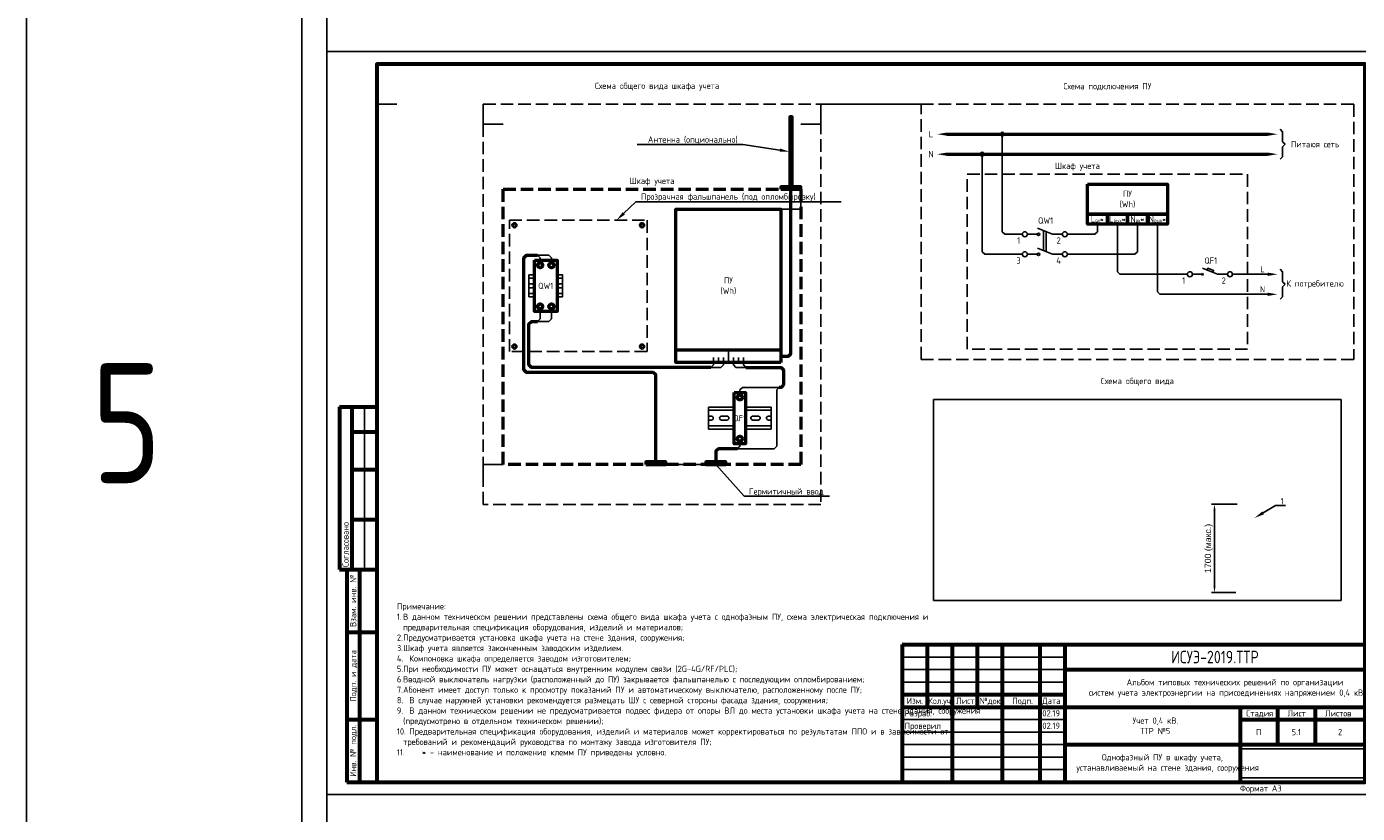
# Model space of a CAD drawing. Header units: millimetres. Extents: x -110 to 4101, y -10868 to 110.
# Tile 72 of 90: x -110 to 422, y -1582 to -1268. Entities that reach past the tile are written whole.
import ezdxf
from ezdxf import colors
from ezdxf.entities.mleader import LeaderData, LeaderLine
from ezdxf.enums import TextEntityAlignment as Align
from ezdxf.math import Vec2, Vec3

# ---------------------------------------------------------------- set-up
doc = ezdxf.new("R2010")
doc.units = ezdxf.units.MM
doc.linetypes.add('GOST2.303 4', pattern=[7, 5, -2, 0])
doc.layers.add('01.Вспомогательный_слой', color=1, linetype='Continuous', plot=False)
doc.layers.add('Формат', color=7, linetype='Continuous', lineweight=25)
doc.layers.add('Формат @ 1', color=7, linetype='Continuous', lineweight=25)
doc.styles.get("Standard").update_dxf_attribs({"font": 'arial.ttf'})
doc.styles.add('ЭП', font='GOST.TTF')
doc.dimstyles.new('ISO-25', dxfattribs={"dimtxt": 2.5, "dimasz": 2.5, "dimexe": 1.25, "dimexo": 0.625, "dimtad": 1, "dimtxsty": 'Standard', "dimcen": 2.5, "dimadec": 0, "dimazin": 0, "dimtfac": 1, "dimtmove": 0, "dimatfit": 3, "dimfxl": 1, "dimarcsym": 0})
picture_1 = doc.add_image_def('image3.png', size_in_pixel=(587, 136))
picture_2 = doc.add_image_def('image17.jpg', size_in_pixel=(616, 304))

# ---------------------------------------------------------------- blocks, each defined once
blk = doc.blocks.new('*U75')
at = {"layer": 'Формат', "color": 7, "linetype": 'Continuous', "lineweight": 60}
for p, q in [((-205, 150), (-190, 150)), ((-205, 150), (-205, 85)), ((-200, 150), (-200, 85)), ((-200, 140), (-190, 140)), ((-200, 125), (-190, 125)), ((-200, 105), (-190, 105)), ((-205, 85), (-197, 85)), ((-202, 85), (-190, 85)), ((-202, 85), (-202, 0)), ((-197, 85), (-197, 0)), ((-202, 60), (-190, 60)), ((20, 55), (205, 55)), ((20, 55), (20, 0)), ((30, 55), (30, 30)), ((40, 55), (40, 0)), ((50, 55), (50, 30)), ((60, 55), (60, 0)), ((75, 55), (75, 0)), ((85, 55), (85, 0)), ((85, 45), (205, 45)), ((20, 35), (85, 35)), ((20, 30), (205, 30)), ((155, 30), (155, 0)), ((170, 30), (170, 15)), ((185, 30), (185, 15)), ((-202, 25), (-190, 25)), ((155, 25), (205, 25)), ((85, 15), (205, 15)), ((-202, 0), (-190, 0))]:
    blk.add_line(p, q, dxfattribs=at)
at = {"layer": 'Формат', "color": 7, "linetype": 'Continuous', "lineweight": 25}
for p, q in [((-195, 150), (-195, 85)), ((20, 50), (85, 50)), ((20, 45), (85, 45)), ((20, 40), (85, 40)), ((20, 25), (85, 25)), ((20, 20), (85, 20)), ((20, 15), (85, 15)), ((20, 10), (85, 10)), ((20, 5), (85, 5))]:
    blk.add_line(p, q, dxfattribs=at)
blk.add_lwpolyline([(-210, -5), (210, -5), (210, 292), (-210, 292)], close=True, dxfattribs=at)
at = {"layer": 'Формат', "color": 7, "linetype": 'Continuous', "lineweight": 60}
blk.add_lwpolyline([(-190, 0), (205, 0), (205, 287), (-190, 287)], close=True, dxfattribs=at)
at = {"layer": 'Формат', "color": 7, "linetype": 'Continuous', "lineweight": 25, "style": 'ЭП'}
blk.add_text('Согласовано', height=2.5, rotation=90, dxfattribs=at).set_placement((-202.5, 86), align=Align.MIDDLE_LEFT)
for s, p in [('Взам. инв. №', (-199.5, 72.5)), ('Подп. и дата', (-199.5, 42.5)), ('Инв. № подл.', (-199.5, 12.5))]:
    blk.add_text(s, height=2.5, rotation=90, dxfattribs=at).set_placement(p, align=Align.MIDDLE_CENTER)
for s, p in [('Изм.', (21.81, 31.25)), ('Кол.уч.', (30.38, 31.25)), ('Лист', (41.54, 31.25)), ('№док.', (50.89, 31.24)), ('Подп.', (63.99, 31.25)), ('Дата', (75.95, 31.25)), ('Стадия', (157.47, 26.25)), ('Лист', (173.99, 26.25)), ('Листов', (188.99, 26.25))]:
    blk.add_text(s, height=2.5, dxfattribs=at).set_placement(p)
at = {"layer": 'Формат', "color": 7, "linetype": 'Continuous', "lineweight": 25, "style": 'ЭП', "flags": 8}
for tag, p in [('СОГЛ_ФИО_1', (-197.5, 106)), ('СОГЛ_ФИО_2', (-192.5, 106)), ('СОГЛ_ДОЛЖ_1', (-197.5, 86)), ('СОГЛ_ДОЛЖ_2', (-192.5, 86))]:
    blk.add_attdef(tag, text='', height=2.5, rotation=90, dxfattribs=at).set_placement(p, align=Align.MIDDLE_LEFT)
for tag, height, p in [('ОБОЗНАЧЕНИЕ', 5, (145, 50)), ('ОБЪЕКТ', 2.5, (145, 37.5)), ('НАИМЕНОВАНИЕ', 2.5, (120, 22.5)), ('Стадия', 2.5, (162.5, 20)), ('Лист', 2.5, (177.5, 20)), ('Листов', 2.5, (195, 20)), ('НАИМ_ИЗОБРАЖЕНИЙ', 2.5, (120, 7.5))]:
    blk.add_attdef(tag, text='', height=height, dxfattribs=at).set_placement(p, align=Align.MIDDLE_CENTER)
for tag, p in [('изм.№', (21, 37.5)), ('изм.уч.', (31, 37.5)), ('изм.лист', (41, 37.5)), ('изм.№_док.', (50.5, 37.5)), ('изм_дата', (76, 37.5)), ('Должн_1', (21, 27.5)), ('ФИО_1', (41, 27.5)), ('дата_1', (76, 27.5)), ('ДОЛЖН_2', (21, 22.5)), ('ФИО_2', (41, 22.5)), ('дата_2', (76, 22.5)), ('Должн_3', (21, 17.5)), ('ФИО_3', (41, 17.5)), ('дата_3', (76, 17.5)), ('ДОЛЖН_4', (21, 12.5)), ('ФИО_4', (41, 12.5)), ('дата_4', (76, 12.5)), ('ДОЛЖН_5', (21, 7.5)), ('ФИО_5', (41, 7.5)), ('дата_5', (76, 7.5)), ('ДОЛЖН_6', (21, 2.5)), ('ФИО_6', (41, 2.5)), ('дата_6', (76, 2.5)), ('ФОРМ.ЛИСТА', (155, -2.5))]:
    blk.add_attdef(tag, text='', height=2.5, dxfattribs=at).set_placement(p, align=Align.MIDDLE_LEFT)
blk.add_attdef('N_ИНВ', text='', height=2.5, rotation=90, dxfattribs=at).set_placement((-193.5, 12.5), align=Align.MIDDLE_CENTER)
at = {"ltscale": 0.2}
image = blk.add_image(picture_1, insert=(155, 1.71), size_in_units=(50, 11.58), dxfattribs=at)
image.dxf.flags = 7
blk = doc.blocks.new('*D84')
at = {"color": 0, "lineweight": -2, "ltscale": 0.2, "transparency": 16777216}
for p, q in [((373.9, -1458.95), (363.56, -1458.95)), ((364.81, -1461.45), (364.81, -1491.73)), ((373.28, -1494.23), (363.56, -1494.23))]:
    blk.add_line(p, q, dxfattribs=at)
at = {"color": 0, "ltscale": 0.2, "transparency": 16777216}
for points in [[(364.39, -1461.45), (365.23, -1461.45), (364.81, -1458.95)], [(364.39, -1491.73), (365.23, -1491.73), (364.81, -1494.23)]]:
    blk.add_solid(points, dxfattribs=at)
at = {"layer": 'Defpoints', "color": 0, "ltscale": 0.2, "transparency": 16777216}
for p in [(374.53, -1458.95), (364.81, -1494.23), (373.9, -1494.23)]:
    blk.add_point(p, dxfattribs=at)
at = {"color": 0, "ltscale": 0.2, "transparency": 16777216, "insert": (362.55, -1476.59), "char_height": 2.5, "attachment_point": 5, "rotation": 90}
blk.add_mtext('1700 (макс.)', dxfattribs=at)

msp = doc.modelspace()

# ---------------------------------------------------------------- hatches: boundary and pattern name
h = msp.add_hatch(color=256)
h.dxf.hatch_style = 1
edge = h.paths.add_edge_path()
edge.add_arc((280, -1311), 0.75, 0, 360)
h = msp.add_hatch(color=256)
h.dxf.hatch_style = 1
edge = h.paths.add_edge_path()
edge.add_arc((272, -1319), 0.75, 0, 360)

# ---------------------------------------------------------------- linework, layer by layer
for p, q in [((392, -1314), (393, -1315)), ((392, -1316), (393, -1315)), ((392, -1370), (393, -1371)), ((392, -1372), (393, -1371))]:
    msp.add_line(p, q)
at = {"ltscale": 0.2}
msp.add_lwpolyline([(-110, -10868), (2120, -10868), (2120, 110), (-110, 110)], close=True, dxfattribs=at)
at = {"lineweight": 50}
for points in [[(196, -1332), (196, -1304), (195, -1304), (195, -1332)], [(191.5, -1333), (199.5, -1333), (199.5, -1332), (191.5, -1332)], [(191.5, -1402.25), (149.5, -1402.25), (149.5, -1341), (191.5, -1341)], [(93, -1361.375), (102, -1361.375), (102, -1381.875), (93, -1381.875)], [(172.843, -1414.25), (177.343, -1414.25), (177.343, -1434.75), (172.843, -1434.75)], [(137.5, -1443), (145.5, -1443), (145.5, -1442), (137.5, -1442)], [(161.5, -1443), (169.5, -1443), (169.5, -1442), (161.5, -1442)]]:
    msp.add_lwpolyline(points, close=True, dxfattribs=at)
for points in [[(258, -1311), (386, -1311)], [(258, -1319), (386, -1319)], [(191.5, -1399.75), (194.5, -1399.75), (195.5, -1398.75), (195.5, -1333)], [(141.5, -1442), (141.5, -1407.25), (140.5, -1406.25), (89.75, -1406.25), (88.75, -1405.25), (88.75, -1360.375), (89.75, -1359.375), (94.25, -1359.375)], [(162.704, -1404.25), (91.75, -1404.25), (90.75, -1403.25), (90.75, -1386.875), (91.75, -1385.875), (94.25, -1385.875)], [(163.5, -1404.25), (91.75, -1404.25), (90.75, -1403.25), (90.75, -1386.875), (91.75, -1385.875), (94.25, -1385.875)], [(149.5, -1397.25), (191.5, -1397.25)], [(177.5, -1404.25), (191.593, -1404.25), (192.593, -1405.25), (192.593, -1411.25), (191.593, -1412.25), (190.843, -1412.25)], [(174.093, -1436.75), (166.5, -1436.75), (165.5, -1437.75), (165.5, -1442)]]:
    msp.add_lwpolyline(points, dxfattribs=at)
for points in [[(288, -1351), (281, -1351), (280, -1350), (280, -1311)], [(391, -1309), (392, -1310), (392, -1314)], [(288, -1359), (273, -1359), (272, -1358), (272, -1319)], [(392, -1316), (392, -1320), (391, -1321)], [(84.717, -1347.375), (84.293, -1346.951), (84.576, -1346.668), (85, -1347.092)], [(85, -1347.658), (84.576, -1348.082), (84.293, -1347.799), (84.717, -1347.375)], [(85, -1347.092), (85.424, -1346.668), (85.707, -1346.951), (85.283, -1347.375)], [(85.283, -1347.375), (85.707, -1347.799), (85.424, -1348.082), (85, -1347.658)], [(136, -1347.092), (135.576, -1346.668), (135.293, -1346.951), (135.717, -1347.375)], [(135.717, -1347.375), (135.293, -1347.799), (135.576, -1348.082), (136, -1347.658)], [(136.283, -1347.375), (136.707, -1346.951), (136.424, -1346.668), (136, -1347.092)], [(136, -1347.658), (136.424, -1348.082), (136.707, -1347.799), (136.283, -1347.375)], [(318, -1347), (318, -1350), (317, -1351), (306, -1351)], [(334, -1347), (334, -1358), (333, -1359), (306, -1359)], [(326, -1347), (326, -1366), (327, -1367), (354, -1367)], [(342, -1347), (342, -1374), (343, -1375), (354, -1375)], [(359.646, -1366.646), (360.354, -1367.354)], [(359.646, -1367.354), (360.354, -1366.646)], [(372, -1367), (386, -1367)], [(391, -1365), (392, -1366), (392, -1370)], [(93, -1367.25), (90.75, -1367.25), (90.75, -1376), (93, -1376)], [(93, -1368.5), (90.75, -1368.5), (90.75, -1374.75), (93, -1374.75)], [(91.812, -1370.812), (90.75, -1370.812)], [(102, -1367.25), (104.25, -1367.25), (104.25, -1376), (102, -1376)], [(102, -1368.5), (104.25, -1368.5), (104.25, -1374.75), (102, -1374.75)], [(103.188, -1370.812), (104.25, -1370.812)], [(392, -1372), (392, -1376), (391, -1377)], [(91.812, -1372.438), (90.75, -1372.438)], [(103.188, -1372.438), (104.25, -1372.438)], [(354, -1375), (386, -1375)], [(85, -1395.592), (84.576, -1395.168), (84.293, -1395.451), (84.717, -1395.875)], [(84.717, -1395.875), (84.293, -1396.299), (84.576, -1396.582), (85, -1396.158)], [(85.283, -1395.875), (85.707, -1395.451), (85.424, -1395.168), (85, -1395.592)], [(85, -1396.158), (85.424, -1396.582), (85.707, -1396.299), (85.283, -1395.875)], [(135.717, -1395.875), (135.293, -1395.451), (135.576, -1395.168), (136, -1395.592)], [(136, -1396.158), (135.576, -1396.582), (135.293, -1396.299), (135.717, -1395.875)], [(136, -1395.592), (136.424, -1395.168), (136.707, -1395.451), (136.283, -1395.875)], [(136.283, -1395.875), (136.707, -1396.299), (136.424, -1396.582), (136, -1396.158)], [(149.5, -1397.25), (149.5, -1402.25)], [(172.843, -1420.125), (162.593, -1420.125), (162.593, -1428.875), (172.843, -1428.875)], [(177.343, -1428.875), (187.593, -1428.875), (187.593, -1420.125), (177.343, -1420.125)], [(172.843, -1421.375), (162.593, -1421.375), (162.593, -1427.625), (172.843, -1427.625)], [(163.655, -1423.688), (162.593, -1423.688)], [(163.655, -1425.312), (162.593, -1425.312)], [(169.905, -1423.688), (167.78, -1423.688)], [(169.905, -1425.312), (167.78, -1425.312)], [(177.343, -1427.625), (187.593, -1427.625), (187.593, -1421.375), (177.343, -1421.375)], [(182.405, -1423.688), (180.28, -1423.688)], [(182.405, -1425.312), (180.28, -1425.312)], [(187.593, -1423.688), (186.53, -1423.688)], [(187.593, -1425.312), (186.53, -1425.312)]]:
    msp.add_lwpolyline(points)
at = {"linetype": 'GOST2.303 4'}
for points in [[(266, -1327), (378, -1327), (378, -1397), (266, -1397)], [(83, -1345.375), (138, -1345.375), (138, -1397.875), (83, -1397.875)]]:
    msp.add_lwpolyline(points, close=True, dxfattribs=at)
at = {"linetype": 'GOST2.303 4', "lineweight": 50}
msp.add_lwpolyline([(80.5, -1333), (199.5, -1333), (199.5, -1443), (80.5, -1443)], close=True, dxfattribs=at)
at = {"lineweight": 50, "ltscale": 2}
for points in [[(314, -1331), (346, -1331), (346, -1343), (314, -1343)], [(314, -1331), (346, -1331), (346, -1347), (314, -1347)], [(314, -1343), (322, -1343), (322, -1347), (314, -1347)], [(322, -1343), (330, -1343), (330, -1347), (322, -1347)], [(330, -1343), (338, -1343), (338, -1347), (330, -1347)], [(338, -1343), (346, -1343), (346, -1347), (338, -1347)]]:
    msp.add_lwpolyline(points, close=True, dxfattribs=at)
at = {"ltscale": 2}
for points in [[(290, -1351), (294, -1351)], [(294, -1348.515), (300, -1351)], [(296.5, -1349.55), (296.5, -1357.55)], [(297.5, -1349.964), (297.5, -1357.964)], [(304, -1351), (300, -1351)], [(290, -1359), (294, -1359)], [(294, -1356.515), (300, -1359)], [(304, -1359), (300, -1359)], [(356, -1367), (360, -1367)], [(360, -1364.515), (366, -1367)], [(370, -1367), (366, -1367)]]:
    msp.add_lwpolyline(points, dxfattribs=at)
at = {"ltscale": 0.2}
for points in [[(294, -1350.5), (294, -1351.5)], [(99.75, -1361.375), (99.75, -1360.375), (98.75, -1359.375), (94.25, -1359.375)], [(95.25, -1361.375), (95.25, -1360.375), (94.25, -1359.375), (94.25, -1359.375)], [(294, -1358.5), (294, -1359.5)], [(99.75, -1381.875), (99.75, -1384.875), (98.75, -1385.875), (94.25, -1385.875)], [(95.25, -1381.875), (95.25, -1384.875), (94.25, -1385.875), (94.25, -1385.875)], [(168.5, -1402.25), (168.5, -1403.25), (167.5, -1404.25), (163.5, -1404.25)], [(164.5, -1402.25), (164.5, -1403.25), (163.5, -1404.25), (163.5, -1404.25)], [(172.5, -1402.25), (172.5, -1403.25), (173.5, -1404.25), (177.5, -1404.25)], [(176.5, -1402.25), (176.5, -1403.25), (177.5, -1404.25), (177.5, -1404.25)], [(189.843, -1414.25), (189.843, -1435.75), (188.843, -1436.75), (174.093, -1436.75)], [(175.093, -1414.25), (175.093, -1413.25), (176.093, -1412.25), (190.843, -1412.25)], [(189.843, -1414.25), (189.843, -1413.25), (190.843, -1412.25), (190.843, -1412.25)], [(175.093, -1434.75), (175.093, -1435.75), (174.093, -1436.75), (174.093, -1436.75)]]:
    msp.add_lwpolyline(points, dxfattribs=at)
at = {"ltscale": 2}
msp.add_lwpolyline([(361.891, -1365.298), (364.109, -1366.217), (364.415, -1365.477), (362.197, -1364.559)], close=True, dxfattribs=at)
for centre, radius in [((280, -1311), 0.75), ((272, -1319), 0.75), ((289, -1351), 1), ((305, -1351), 1), ((289, -1359), 1), ((305, -1359), 1), ((355, -1367), 1), ((371, -1367), 1)]:
    msp.add_circle(centre, radius, dxfattribs=at)
for centre in [(85, -1347.375), (136, -1347.375), (85, -1395.875), (136, -1395.875)]:
    msp.add_circle(centre, 1)
at = {"ltscale": 0.2}
for centre in [(294.5, -1351), (294.5, -1359)]:
    msp.add_circle(centre, 0.5, dxfattribs=at)
at = {"lineweight": 50}
for centre in [(95.25, -1363.375), (99.75, -1363.375), (95.25, -1379.875), (99.75, -1379.875), (175.093, -1416.25), (175.093, -1432.75)]:
    msp.add_circle(centre, 1, dxfattribs=at)
for centre, start, end in [((91.812, -1371.625), 270, 90), ((103.188, -1371.625), 90, 270), ((163.655, -1424.5), 270, 90), ((167.78, -1424.5), 90, 270), ((169.905, -1424.5), 270, 90), ((180.28, -1424.5), 90, 270), ((182.405, -1424.5), 270, 90), ((186.53, -1424.5), 90, 270)]:
    msp.add_arc(centre, 0.812, start, end)
for points in [[(258, -1310.333), (258, -1311.667), (254, -1311)], [(386, -1310.333), (386, -1311.667), (390, -1311)], [(258, -1318.333), (258, -1319.667), (254, -1319)], [(386, -1318.333), (386, -1319.667), (390, -1319)], [(386, -1366.333), (386, -1367.667), (390, -1367)], [(386, -1374.333), (386, -1375.667), (390, -1375)]]:
    msp.add_solid(points)
at = {"layer": '01.Вспомогательный_слой', "ltscale": 0.2}
msp.add_lwpolyline([(0, 0), (2040, 0), (2040, -10788), (0, -10788)], close=True, dxfattribs=at)
at = {"layer": '01.Вспомогательный_слой'}
for points in [[(10, -1258), (10, -1278)], [(30, -1283), (30, -1299), (38, -1299)], [(72.5, -1299), (72.5, -1307), (80.5, -1307)], [(207.5, -1299), (207.5, -1307), (199.5, -1307)], [(207.5, -1299), (247.5, -1299)], [(199.5, -1333), (199.5, -1341), (191.5, -1341)], [(170.5, -1402.25), (170.5, -1397.25)], [(72.5, -1451), (72.5, -1443), (80.5, -1443)], [(10, -1575), (10, -1595)]]:
    msp.add_lwpolyline(points, dxfattribs=at)
at = {"layer": '01.Вспомогательный_слой', "linetype": 'GOST2.303 4'}
for points in [[(72.5, -1299), (207.5, -1299), (207.5, -1459), (72.5, -1459)], [(247.5, -1299), (420.5, -1299), (420.5, -1401), (247.5, -1401)]]:
    msp.add_lwpolyline(points, close=True, dxfattribs=at)
at = {"layer": '01.Вспомогательный_слой', "ltscale": 0.2}
for points in [[(166.5, -1402.25), (164.5, -1402.25), (164.5, -1400.25)], [(168.5, -1402.25), (166.5, -1402.25), (166.5, -1400.25)], [(168.25, -1402.25), (172.75, -1402.25)], [(170.5, -1402.25), (168.5, -1402.25), (168.5, -1400.25)], [(170.5, -1402.25), (172.5, -1402.25), (172.5, -1400.25)], [(172.5, -1402.25), (174.5, -1402.25), (174.5, -1400.25)], [(172.796, -1402.25), (177.296, -1402.25)], [(174.5, -1402.25), (176.5, -1402.25), (176.5, -1400.25)]]:
    msp.add_lwpolyline(points, dxfattribs=at)

# ---------------------------------------------------------------- block references
at = {"layer": 'Формат @ 1', "color": 0, "ltscale": 0.7}
ref = msp.add_blockref('*U75', (220, -1570), dxfattribs=at)
ref.add_attrib('ОБОЗНАЧЕНИЕ', 'ИСУЭ-2019.ТТР', dxfattribs={"layer": 'Формат', "color": 7, "linetype": 'Continuous', "lineweight": 25, "height": 5, "style": 'ЭП', "flags": 8}).set_placement((365, -1520), align=Align.MIDDLE_CENTER)
ref.add_attrib('Стадия', 'П', dxfattribs={"layer": 'Формат', "color": 7, "linetype": 'Continuous', "lineweight": 25, "height": 2.5, "style": 'ЭП', "flags": 8}).set_placement((382.5, -1550), align=Align.MIDDLE_CENTER)
ref.add_attrib('Лист', '5.1', dxfattribs={"layer": 'Формат', "color": 7, "linetype": 'Continuous', "lineweight": 25, "height": 2.5, "style": 'ЭП', "flags": 8}).set_placement((397.5, -1550), align=Align.MIDDLE_CENTER)
ref.add_attrib('Листов', '2', dxfattribs={"layer": 'Формат', "color": 7, "linetype": 'Continuous', "lineweight": 25, "height": 2.5, "style": 'ЭП', "flags": 8}).set_placement((415, -1550), align=Align.MIDDLE_CENTER)
ref.add_attrib('ОБЪЕКТ_001', 'Альбом типовых технических решений по организации', (329.689, -1531.31), dxfattribs={"layer": 'Формат', "color": 7, "linetype": 'Continuous', "lineweight": 25, "height": 2.5, "style": 'ЭП', "flags": 8})
ref.add_attrib('НАИМЕНОВАНИЕ_001', 'Учет 0,4 кВ.', (332.054, -1546.667), dxfattribs={"layer": 'Формат', "color": 7, "linetype": 'Continuous', "lineweight": 25, "height": 2.5, "style": 'ЭП', "flags": 8})
ref.add_attrib('НАИМ_ИЗОБРАЖЕНИЙ_001', 'Однофазный ПУ в шкафу учета,', (319.773, -1561.31), dxfattribs={"layer": 'Формат', "color": 7, "linetype": 'Continuous', "lineweight": 25, "height": 2.5, "style": 'ЭП', "flags": 8})
ref.add_attrib('Должн_1', 'Разраб.', dxfattribs={"layer": 'Формат', "color": 7, "linetype": 'Continuous', "lineweight": 25, "height": 2.5, "style": 'ЭП', "flags": 8}).set_placement((241, -1542.5), align=Align.MIDDLE_LEFT)
ref.add_attrib('ДОЛЖН_2', 'Проверил', dxfattribs={"layer": 'Формат', "color": 7, "linetype": 'Continuous', "lineweight": 25, "height": 2.5, "style": 'ЭП', "flags": 8}).set_placement((241, -1547.5), align=Align.MIDDLE_LEFT)
ref.add_attrib('дата_1', '02.19', dxfattribs={"layer": 'Формат', "color": 7, "linetype": 'Continuous', "lineweight": 25, "height": 2.5, "style": 'ЭП', "flags": 8}).set_placement((296, -1542.5), align=Align.MIDDLE_LEFT)
ref.add_attrib('дата_2', '02.19', dxfattribs={"layer": 'Формат', "color": 7, "linetype": 'Continuous', "lineweight": 25, "height": 2.5, "style": 'ЭП', "flags": 8}).set_placement((296, -1547.5), align=Align.MIDDLE_LEFT)
ref.add_attrib('ФОРМ.ЛИСТА', 'Формат А3', dxfattribs={"layer": 'Формат', "color": 7, "linetype": 'Continuous', "lineweight": 25, "height": 2.5, "style": 'ЭП', "flags": 8}).set_placement((375, -1572.5), align=Align.MIDDLE_LEFT)
ref.add_attrib('ОБЪЕКТ_002', 'систем учета электроэнергии на присоединениях напряжением 0,4 кВ и выше', (314.554, -1535.477), dxfattribs={"layer": 'Формат', "color": 7, "linetype": 'Continuous', "lineweight": 25, "height": 2.5, "style": 'ЭП'})
ref.add_attrib('НАИМЕНОВАНИЕ_002', 'ТТР №5', (335.089, -1550.833), dxfattribs={"layer": 'Формат', "color": 7, "linetype": 'Continuous', "lineweight": 25, "height": 2.5, "style": 'ЭП'})
ref.add_attrib('НАИМ_ИЗОБРАЖЕНИЙ_002', 'устанавливаемый на стене здания, сооружения', (309.599, -1565.477), dxfattribs={"layer": 'Формат', "color": 7, "linetype": 'Continuous', "lineweight": 25, "height": 2.5, "style": 'ЭП'})

# ---------------------------------------------------------------- texts
at = {"char_height": 2.5, "style": 'ЭП'}
for s, insert, width, attachment_point in [('Схема общего вида шкафа учета', (142, -1292), 131, 5), ('Схема подключения ПУ', (322, -1292), 64.53147, 5), ('L', (251.5, -1311), 8, 5), ('Питаюя сеть', (405, -1315), 24, 5), ('N', (251.5, -1319), 8, 5), ('Шкаф учета', (310, -1324), 64.53147, 5), ('Шкаф учета', (140, -1330), 64.53147, 5), ('ПУ \\P(Wh)', (330, -1337), 32, 5), ('QW1', (297.306, -1345.518), 10, 5), ('L{\\H0.6x;вх}*', (318, -1345), 8, 5), ('L{\\H0.6x;вых}*', (326, -1345), 8, 5), ('N{\\H0.6x;вх}*', (334, -1345), 8, 5), ('N{\\H0.6x;вых}*', (342, -1345), 8, 5), ('1', (286.5, -1353.5), 5, 5), ('2', (302.5, -1353.5), 5, 5), ('3', (286.5, -1361.5), 5, 5), ('4', (302.5, -1361.5), 5, 5), ('QF1', (363.306, -1361.518), 10, 5), ('L', (384, -1365), 4, 5), ('QW1', (97.5, -1371.625), 9, 5), ('ПУ \\P(Wh)', (170.5, -1371.625), 42, 5), ('1', (352.5, -1369.5), 5, 5), ('2', (368.5, -1369.5), 5, 5), ('N', (384, -1373), 4, 5), ('К потребителю', (405, -1371), 24, 5), ('Схема общего вида', (334, -1410), 121.49667, 5), ('QF1', (175.093, -1424.5), 4.5, 5), ('Примечание:\\P\\pi-2.5,l2.5,t2.5,5;1.^IВ данном техническом решении представлены схема общего вида шкафа учета с однофазным ПУ, схема электрическая подключения и \\P\\pi0,t5;предварительная спецификация оборудования, изделий и материалов;\\P\\pi-2.5,t2.5,5;2.^IПредусматривается установка шкафа учета на стене здания, сооружения;\\P3.^IШкаф учета является законченным заводским изделием. \\P4.^IКомпоновка шкафа определяется заводом изготовителем;\\P5.^IПри необходимости ПУ может оснащаться внутренним модулем связи ({\\C0;2G-4G/RF/PLC});\\P6.^IВводной выключатель нагрузки (расположенный до ПУ) закрывается фальшпанелью с последующим опломбированием;\\P7.^IАбонент имеет доступ только к просмотру показаний ПУ и автоматическому выключателю, расположенному после ПУ;\\P8.^IВ случае наружней установки рекомендуется размещать ШУ с северной стороны фасада здания, сооружения;\\P9.^IВ данном техническом решении не предусматривается подвес фидера от опоры ВЛ до места установки шкафа учета на стене здания, сооружения \\P\\pi0,t5;(предусмотрено в отдельном техническом решении);\\P\\pi-2.5;10.^IПредварительная спецификация оборудования, изделий и материалов может корректироваться по результатам ППО и в зависимости от требований и рекомендаций руководства по монтажу завода изготовителя ПУ;\\P\\pt2.5;11.^I* - наименование и положение клемм ПУ приведены условно.', (38, -1560), 198, 7)]:
    msp.add_mtext(s, dxfattribs=dict(at, insert=insert, width=width, attachment_point=attachment_point))
at = {"color": 3, "insert": (-70, -1426.5), "char_height": 48, "width": 8, "attachment_point": 5, "style": 'ЭП'}
msp.add_mtext('5', dxfattribs=at)

# ---------------------------------------------------------------- dimensions: what is measured, and where the dimension line sits
at = {"color": 250, "ltscale": 0.2}
dim = msp.add_linear_dim(base=(364.811, -1494.231), p1=(374.526, -1458.95), p2=(373.901, -1494.231), angle=90, text='1700 (макс.)', dimstyle='ISO-25', dxfattribs=at)
dim.commit()
dim.dimension.update_dxf_attribs({"geometry": '*D84', "text_midpoint": (362.547, -1476.591)})

# ---------------------------------------------------------------- pictures from other files: only their frames are drawn
at = {"ltscale": 0.2}
image = msp.add_image(picture_2, insert=(252.508, -1497.433), size_in_units=(162.983, 80.433), dxfattribs=at)
image.dxf.flags = 7

# ---------------------------------------------------------------- leaders
ml = msp.add_multileader_mtext('Standard')
ml.set_content('{\\C256;Антенна (опционально)}', color=250, style='ЭП')
ml.set_leader_properties()
ml.build(insert=Vec2(0, 0))
ml.multileader.update_dxf_attribs({"text_left_attachment_type": 5, "text_right_attachment_type": 5, "dogleg_length": 0})
ctx = ml.context
ctx.base_point, ctx.char_height, ctx.plane_origin = Vec3(143.292, -1315.063), 2.5, Vec3(111.74, -1313.336)
ctx.left_attachment, ctx.right_attachment, ctx.text_align_type = 5, 5, 2
notes = []
notes.append((ctx, [(1, (1, 1, 0), (176.221, -1315.063), (-1, 0), 0, [(1, [(195, -1318)], 0, [])])]))
ctx.mtext.insert, ctx.mtext.alignment, ctx.mtext.flow_direction = Vec3(174.221, -1311.885), 3, 5
ml = msp.add_multileader_mtext('Standard')
ml.set_content('{\\C256;Прозрачная фальшпанель (под опломбировку)}', color=250, style='ЭП')
ml.set_leader_properties()
ml.build(insert=Vec2(0, 0))
ml.multileader.update_dxf_attribs({"text_left_attachment_type": 5, "text_right_attachment_type": 5, "dogleg_length": 0})
ctx = ml.context
ctx.base_point, ctx.char_height, ctx.plane_origin = Vec3(133.528, -1338.082), 2.5, Vec3(138.976, -1336.355)
ctx.left_attachment, ctx.right_attachment = 5, 5
notes.append((ctx, [(0, (1, 1, 0), (133.528, -1338.082), (1, 0), 0, [(0, [(125.818, -1345.375)], 0, [])])]))
ctx.mtext.insert, ctx.mtext.flow_direction = Vec3(135.528, -1334.691), 5
ml = msp.add_multileader_mtext('Standard')
ml.set_content('{\\C256;Гермитичный ввод}', color=250, style='ЭП')
ml.set_leader_properties()
ml.build(insert=Vec2(0, 0))
ml.multileader.update_dxf_attribs({"text_left_attachment_type": 5, "text_right_attachment_type": 5, "dogleg_length": 0})
ctx = ml.context
ctx.base_point, ctx.char_height, ctx.plane_origin = Vec3(176.746, -1455.751), 2.5, Vec3(105.734, -1413.419)
ctx.left_attachment, ctx.right_attachment = 5, 5
notes.append((ctx, [(0, (1, 1, 0), (176.746, -1455.751), (1, 0), 0, [(1, [(141.5, -1443), (165.5, -1443)], 0, [])])]))
ctx.mtext.insert, ctx.mtext.flow_direction = Vec3(178.746, -1452.538), 5
at = {"color": 250}
ml = msp.add_multileader_mtext('Standard', dxfattribs=at)
ml.set_content('1', color=250, style='ЭП')
ml.set_leader_properties()
ml.build(insert=Vec2(0, 0))
ml.multileader.update_dxf_attribs({"text_left_attachment_type": 5, "text_right_attachment_type": 5, "dogleg_length": 0})
ctx = ml.context
ctx.base_point, ctx.char_height, ctx.plane_origin = Vec3(389.228, -1459.438), 2.5, Vec3(394.562, -1459.735)
ctx.left_attachment, ctx.right_attachment = 5, 5
notes.append((ctx, [(0, (1, 1, 0), (389.228, -1459.438), (1, 0), 0, [(0, [(380.822, -1464.398)], 0, [])])]))
ctx.mtext.insert, ctx.mtext.flow_direction = Vec3(391.228, -1456.438), 5
for ctx, leaders in notes:
    for number, flags, end, landing, length, lines in leaders:
        leader = LeaderData()
        leader.index, (leader.has_last_leader_line, leader.has_dogleg_vector, leader.attachment_direction) = number, flags
        leader.last_leader_point, leader.dogleg_vector, leader.dogleg_length = Vec3(end), Vec3(landing), length
        for number, points, colour, breaks in lines:
            line = LeaderLine()
            line.index, line.vertices, line.color, line.breaks = number, Vec3.list(points), colors.encode_raw_color(colour), breaks
            leader.lines.append(line)
        ctx.leaders.append(leader)

doc.saveas('drawing.dxf')
